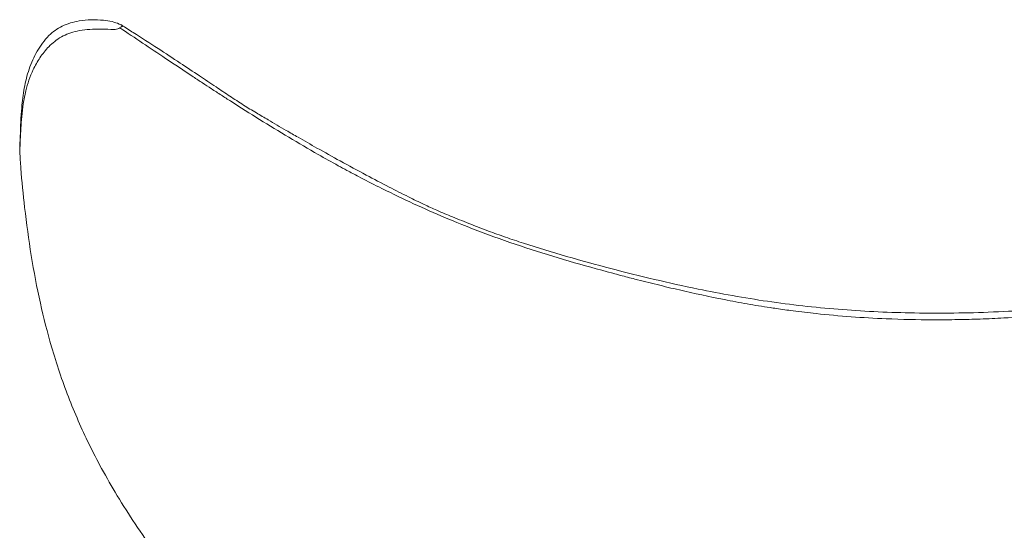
# Model space of a CAD drawing. Header units: millimetres. Extents: x 0 to 420, y 0 to 297.
# Tile 3 of 8: x 152 to 182, y 90 to 106. Entities that reach past the tile are written whole.
import ezdxf

# ---------------------------------------------------------------- set-up
doc = ezdxf.new("R2010")
doc.units = ezdxf.units.MM

msp = doc.modelspace()

# ---------------------------------------------------------------- linework, layer by layer
at = {"color": 7, "linetype": 'Continuous', "lineweight": 15}
for points, knots in [([(155.499, 105.456), (155.46, 105.433), (155.398, 105.397), (155.148, 105.416), (154.865, 105.419), (154.516, 105.41), (154.142, 105.357), (153.719, 105.203), (153.353, 104.903), (153.084, 104.56), (152.836, 104.118), (152.634, 103.517), (152.534, 102.803), (152.507, 102.205), (152.493, 101.844), (152.486, 101.726), (152.485, 101.707), (152.484, 101.697), (152.484, 101.694), (152.484, 101.695), (152.484, 101.698), (152.484, 101.704), (152.484, 101.716), (152.485, 101.738), (152.486, 101.761), (152.486, 101.78), (152.487, 101.793), (152.487, 101.804), (152.487, 101.808), (152.487, 101.819), (152.487, 101.827), (152.487, 101.833), (152.487, 101.836), (152.487, 101.838), (152.487, 101.843), (152.488, 101.857), (152.489, 101.89), (152.493, 102.008), (152.507, 102.412), (152.527, 102.955), (152.611, 103.645), (152.751, 104.218), (152.99, 104.759), (153.316, 105.21), (153.746, 105.532), (154.212, 105.666), (154.64, 105.709), (154.885, 105.693), (155.007, 105.685)], [0, 0, 0, 0, 0.018861, 0.030102, 0.062481, 0.086502, 0.11055, 0.150656, 0.190829, 0.228693, 0.266637, 0.330537, 0.407537, 0.478044, 0.513288, 0.516942, 0.519847, 0.52086, 0.522115, 0.522608, 0.523105, 0.523553, 0.524295, 0.526246, 0.528398, 0.529667, 0.530711, 0.531801, 0.53289, 0.533507, 0.534498, 0.534762, 0.535027, 0.535663, 0.536077, 0.536602, 0.53885, 0.543943, 0.564044, 0.643496, 0.697459, 0.751485, 0.805094, 0.857724, 0.900283, 0.943058, 0.97153, 1, 1, 1, 1]), ([(155.007, 105.685), (155.093, 105.674), (155.255, 105.652), (155.428, 105.595), (155.524, 105.552), (155.554, 105.538), (155.568, 105.531), (155.574, 105.526), (155.577, 105.522), (155.58, 105.517), (155.58, 105.511), (155.572, 105.502), (155.556, 105.495), (155.53, 105.482), (155.518, 105.464), (155.501, 105.457), (155.499, 105.456)], [0, 0, 0, 0, 0.319062, 0.601297, 0.671641, 0.706806, 0.721181, 0.728884, 0.736569, 0.744819, 0.75787, 0.780854, 0.832093, 0.88314, 0.98508, 1, 1, 1, 1]), ([(193.553, 99.123), (193.347, 99.034), (192.8, 98.798), (191.929, 98.509), (191.004, 98.237), (190.216, 98.037), (189.391, 97.85), (188.525, 97.677), (187.533, 97.503), (186.506, 97.343), (185.36, 97.189), (184.131, 97.056), (182.876, 96.953), (181.649, 96.888), (180.453, 96.86), (178.943, 96.869), (177.118, 96.96), (174.992, 97.198), (173.151, 97.529), (171.583, 97.878), (170.263, 98.207), (168.949, 98.565), (167.896, 98.886), (167.115, 99.15), (166.591, 99.335), (166.061, 99.543), (165.54, 99.75), (165.068, 99.946), (164.625, 100.152), (164.146, 100.384), (163.565, 100.679), (162.88, 101.04), (162.157, 101.432), (161.474, 101.813), (160.933, 102.12), (160.533, 102.351), (160.234, 102.525), (159.936, 102.704), (159.595, 102.899), (159.21, 103.137), (158.805, 103.401), (158.363, 103.697), (157.864, 104.031), (157.284, 104.417), (156.619, 104.856), (156.028, 105.231), (155.668, 105.463), (155.551, 105.538)], [0, 0, 0, 0, 0.015763, 0.041971, 0.064804, 0.084155, 0.099938, 0.125211, 0.147371, 0.172227, 0.199823, 0.230469, 0.261355, 0.290919, 0.319806, 0.348765, 0.40198, 0.455193, 0.508341, 0.542148, 0.576322, 0.611657, 0.646405, 0.660938, 0.674851, 0.689084, 0.703987, 0.716851, 0.727358, 0.740557, 0.756991, 0.776682, 0.79922, 0.819573, 0.836207, 0.846676, 0.854859, 0.862675, 0.873079, 0.8845, 0.896797, 0.909602, 0.925133, 0.943417, 0.964514, 0.988476, 1, 1, 1, 1]), ([(193.81, 99.188), (193.482, 99.041), (192.242, 98.529), (190.482, 97.988), (188.591, 97.555), (187.629, 97.373), (186.668, 97.208), (185.682, 97.054), (184.01, 96.85), (182.583, 96.737), (181.412, 96.687), (180.702, 96.668), (179.757, 96.661), (178.328, 96.692), (176.924, 96.794), (175.826, 96.923), (175.365, 96.987), (174.904, 97.056), (174.383, 97.142), (173.47, 97.312), (172.565, 97.508), (171.668, 97.722), (171.078, 97.87), (170.634, 97.986), (169.529, 98.279), (168.144, 98.677), (166.432, 99.275), (164.95, 99.871), (163.702, 100.453), (162.768, 100.932), (162.362, 101.148), (161.958, 101.368), (161.071, 101.864), (159.99, 102.513), (159.03, 103.121), (158.549, 103.43), (158.265, 103.615), (157.983, 103.799), (157.521, 104.104), (156.682, 104.662), (155.951, 105.153), (155.499, 105.456)], [0.0708597, 0.0708597, 0.0708597, 0.0708597, 0.09375, 0.15625, 0.1875, 0.216942, 0.21875, 0.25, 0.28125, 0.328125, 0.34375, 0.3583863, 0.375, 0.40625, 0.453125, 0.46875, 0.4801863, 0.484375, 0.5, 0.515625, 0.546875, 0.5625, 0.578125, 0.588255, 0.59375, 0.65625, 0.6875, 0.71875, 0.765625, 0.78125, 0.7901857, 0.796875, 0.8125, 0.859375, 0.8828125, 0.890625, 0.8989045, 0.90625, 0.9140625, 0.9375, 0.9770695, 0.9770695, 0.9770695, 0.9770695]), ([(152.488, 101.719), (152.498, 101.556), (152.531, 100.998), (152.635, 99.955), (152.82, 98.597), (153.085, 97.197), (153.382, 96.028), (153.674, 95.09), (153.943, 94.344), (154.24, 93.623), (154.574, 92.904), (154.963, 92.152), (155.425, 91.349), (155.961, 90.506), (156.533, 89.686), (157.103, 88.931), (157.633, 88.275), (158.122, 87.7), (158.573, 87.191), (158.993, 86.733), (159.403, 86.301), (159.85, 85.844), (160.388, 85.316), (161.086, 84.666), (161.904, 83.957), (162.789, 83.253), (163.633, 82.638), (164.43, 82.103), (165.215, 81.618), (166.039, 81.151), (166.949, 80.682), (167.926, 80.229), (168.781, 79.872), (169.467, 79.609), (170.008, 79.414), (170.609, 79.21), (171.32, 78.986), (172.115, 78.759), (172.914, 78.554), (173.725, 78.369), (174.541, 78.204), (175.425, 78.05), (176.34, 77.915), (177.3, 77.802), (178.256, 77.717), (179.087, 77.665), (179.759, 77.638), (180.321, 77.624), (180.918, 77.618), (181.612, 77.624), (182.412, 77.647), (183.459, 77.702), (184.681, 77.805), (186.009, 77.967), (187.23, 78.159), (188.366, 78.375), (189.395, 78.603), (190.367, 78.847), (191.314, 79.112), (192.305, 79.419), (193.299, 79.76), (194.359, 80.162), (195.416, 80.604), (196.521, 81.117), (197.641, 81.688), (198.826, 82.357), (200.029, 83.116), (201.19, 83.929), (202.294, 84.77), (203.193, 85.504), (203.903, 86.109), (204.45, 86.589), (205.002, 87.084), (205.559, 87.597), (206.093, 88.1), (206.606, 88.593), (207.136, 89.112), (207.712, 89.683), (208.296, 90.273), (208.841, 90.831), (209.264, 91.267), (209.582, 91.597), (209.823, 91.848), (210.102, 92.139), (210.456, 92.508), (210.739, 92.803), (210.901, 92.97), (210.914, 92.984)], [0, 0, 0, 0, 0.0072198, 0.0247506, 0.0462809, 0.067704, 0.0876407, 0.099443, 0.1110033, 0.1224933, 0.1336456, 0.1456752, 0.1594025, 0.1739576, 0.1890227, 0.2026463, 0.2147247, 0.2252021, 0.2349081, 0.2436898, 0.2515341, 0.2600381, 0.2706258, 0.2833036, 0.3001601, 0.3159993, 0.3304723, 0.3435772, 0.3557568, 0.3685266, 0.3824332, 0.3974727, 0.4121639, 0.4198049, 0.4270422, 0.435311, 0.4452402, 0.4567949, 0.4681265, 0.4778887, 0.4896203, 0.5009109, 0.5131852, 0.5259195, 0.5387018, 0.5505654, 0.5582048, 0.5647249, 0.5722665, 0.5811573, 0.5913674, 0.6028555, 0.6210189, 0.6377326, 0.6530314, 0.667044, 0.6805183, 0.6918465, 0.7038501, 0.7165078, 0.7297138, 0.7421434, 0.7577285, 0.7713284, 0.7863185, 0.8032796, 0.8205702, 0.8377346, 0.8544814, 0.870671, 0.8795608, 0.888139, 0.8968886, 0.9063243, 0.915471, 0.923377, 0.9321011, 0.9423769, 0.9529246, 0.9624907, 0.9711794, 0.975505, 0.9796736, 0.9842853, 0.9907918, 0.9992263, 1, 1, 1, 1])]:
    msp.add_open_spline(points, degree=3, knots=knots, dxfattribs=at)

doc.saveas('drawing.dxf')
